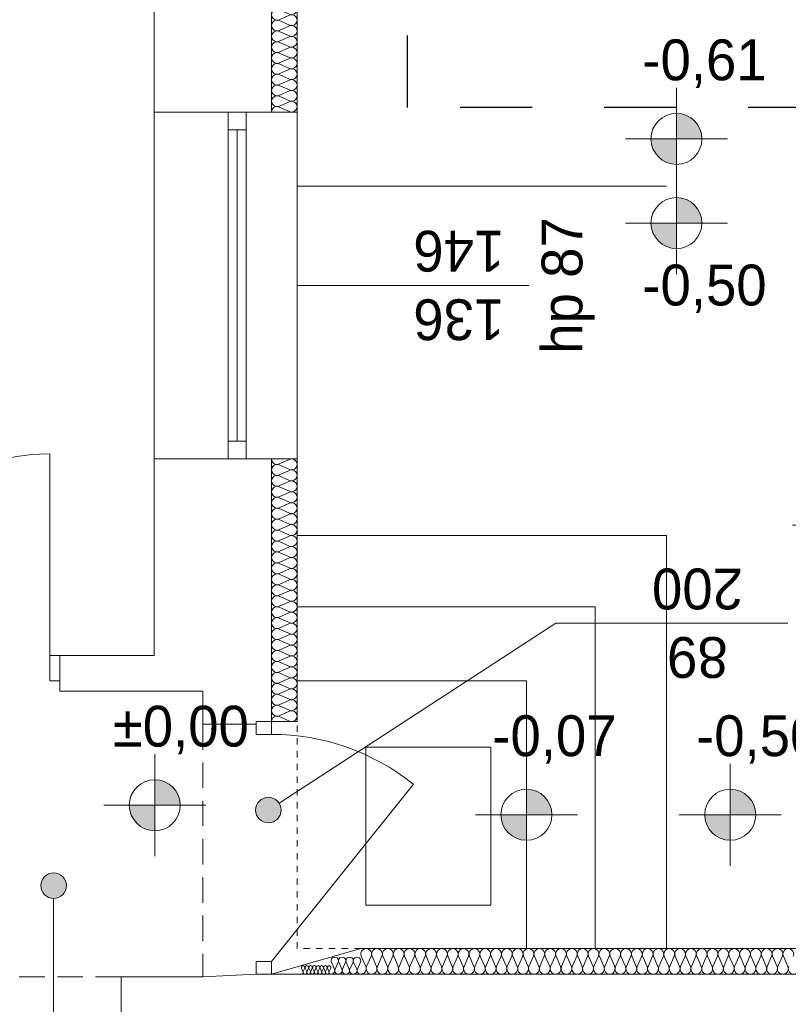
# Model space of a CAD drawing. Extents: x -528673 to -468586, y 24609 to 131944.
# Tile 19 of 87: x -481718 to -478703, y 38426 to 42287. Entities that reach past the tile are written whole.
import ezdxf

# ---------------------------------------------------------------- set-up
doc = ezdxf.new("R2010")
doc.units = 0
doc.header["$MEASUREMENT"] = 0
for name, pattern in [('Dashed', [564.444447, 282.222223, -282.222223]), ('Hidden Line', [50, 25, -25]), ('Krawędzie ukryte', [150, 100, -50])]:
    doc.linetypes.add(name, pattern=pattern)
for name, color, linetype in [('#PODKŁAD', 252, 'Continuous'), ('Inwent Izolacje', 252, 'Continuous'), ('INWENT RURY SPUSTOWE', 252, 'Continuous'), ('INWENT RZĘDNE', 252, 'Continuous'), ('INWENT. OKNA', 252, 'Continuous')]:
    doc.layers.add(name, color=color, linetype=linetype)
for name, color, linetype, lineweight in [('Inwent Izolacje_Nr_Pióra__2', 252, 'Continuous', 13), ('INWENT OPISY_Nr_Pióra__41', 252, 'Continuous', 15), ('INWENT RURY SPUSTOWE_Nr_Pióra__21', 252, 'Continuous', 9), ('INWENT RZĘDNE_Nr_Pióra__21', 252, 'Continuous', 9), ('INWENT. DRZWI_Nr_Pióra__5', 252, 'Continuous', 13), ('INWENT. OKNA_Nr_Pióra__21', 252, 'Continuous', 9), ('INWENT. OKNA_Nr_Pióra__5', 252, 'Continuous', 13), ('INWENT.ŚCIANY_Nr_Pióra__1', 252, 'Continuous', 25), ('INWENT.ŚCIANY_Nr_Pióra__20', 252, 'Continuous', 60), ('INWENT.ŚCIANY_Nr_Pióra__21', 252, 'Continuous', 9), ('INWENT.ŚCIANY_Nr_Pióra__3', 252, 'Continuous', 13), ('Istniejące schody_Nr_Pióra__21', 252, 'Continuous', 9), ('Istniejące stropy_Nr_Pióra__5', 252, 'Continuous', 13)]:
    doc.layers.add(name, color=color, linetype=linetype, lineweight=lineweight)
doc.styles.add('GENERATED_STYLE_1', font='txt')
doc.styles.add('GENERATED_STYLE_5', font='txt')

# ---------------------------------------------------------------- blocks, each defined once
blk = doc.blocks.new('Izolacja cieplna 14_145', base_point=(-480730.2, 44044.5))
at = {"layer": 'Inwent Izolacje_Nr_Pióra__2', "linetype": 'Continuous'}
for p, q in [((-480660, 44042.8), (-480700.4, 44025.1)), ((-480700.4, 44021.6), (-480660, 44003.9)), ((-480660, 44000.4), (-480700.4, 43982.7)), ((-480700.4, 43979.2), (-480660, 43961.5)), ((-480660, 43958), (-480700.4, 43940.3)), ((-480700.4, 43936.8), (-480660, 43919.1)), ((-480660, 43915.6), (-480700.4, 43897.9)), ((-480700.4, 43894.4), (-480660, 43876.7)), ((-480660, 43873.2), (-480700.4, 43855.5)), ((-480700.4, 43852), (-480660, 43834.3)), ((-480660, 43830.8), (-480700.4, 43813.1)), ((-480700.4, 43809.6), (-480660, 43791.9)), ((-480660, 43788.4), (-480700.4, 43770.7)), ((-480700.4, 43767.2), (-480660, 43749.5)), ((-480660, 43746), (-480700.4, 43728.3)), ((-480700.4, 43724.8), (-480660, 43707.1)), ((-480660, 43703.6), (-480700.4, 43685.9)), ((-480700.4, 43682.4), (-480660, 43664.7)), ((-480660, 43661.2), (-480700.4, 43643.5)), ((-480700.4, 43640), (-480660, 43622.3)), ((-480660, 43618.8), (-480700.4, 43601.1)), ((-480700.4, 43597.6), (-480660, 43579.9)), ((-480660, 43576.4), (-480700.4, 43558.7)), ((-480700.4, 43555.2), (-480660, 43537.5)), ((-480660, 43534), (-480700.4, 43516.3)), ((-480700.4, 43512.8), (-480660, 43495.1)), ((-480660, 43491.6), (-480700.4, 43473.9)), ((-480700.4, 43470.4), (-480660, 43452.7)), ((-480660, 43449.2), (-480700.4, 43431.5)), ((-480700.4, 43428), (-480660, 43410.3)), ((-480660, 43406.8), (-480700.4, 43389.1)), ((-480700.4, 43385.6), (-480660, 43367.9)), ((-480660, 43364.4), (-480700.4, 43346.7)), ((-480700.4, 43343.2), (-480660, 43325.5)), ((-480660, 43322), (-480700.4, 43304.3)), ((-480700.4, 43300.8), (-480660, 43283.1)), ((-480660, 43279.6), (-480700.4, 43261.9)), ((-480700.4, 43258.4), (-480660, 43240.7)), ((-480660, 43237.2), (-480700.4, 43219.5)), ((-480700.4, 43216), (-480660, 43198.3)), ((-480660, 43194.8), (-480700.4, 43177.1)), ((-480700.4, 43173.6), (-480660, 43155.9)), ((-480660, 43152.4), (-480700.4, 43134.7)), ((-480700.4, 43131.2), (-480660, 43113.5)), ((-480660, 43110), (-480700.4, 43092.3)), ((-480700.4, 43088.8), (-480660, 43071.1)), ((-480660, 43067.6), (-480700.4, 43049.9)), ((-480700.4, 43046.4), (-480660, 43028.7)), ((-480660, 43025.2), (-480700.4, 43007.5)), ((-480700.4, 43004), (-480660, 42986.3)), ((-480660, 42982.8), (-480700.4, 42965.1)), ((-480700.4, 42961.6), (-480660, 42943.9)), ((-480660, 42940.4), (-480700.4, 42922.7)), ((-480700.4, 42919.2), (-480660, 42901.5)), ((-480660, 42898), (-480700.4, 42880.3)), ((-480700.4, 42876.8), (-480660, 42859.1)), ((-480660, 42855.6), (-480700.4, 42837.9)), ((-480700.4, 42834.4), (-480660, 42816.7)), ((-480660, 42813.2), (-480700.4, 42795.5)), ((-480700.4, 42792), (-480660, 42774.3)), ((-480660, 42770.8), (-480700.4, 42753.1)), ((-480700.4, 42749.6), (-480660, 42731.9)), ((-480660, 42728.4), (-480700.4, 42710.7)), ((-480700.4, 42707.2), (-480660, 42689.5)), ((-480660, 42686), (-480700.4, 42668.3)), ((-480700.4, 42664.8), (-480660, 42647.1)), ((-480660, 42643.6), (-480700.4, 42625.9)), ((-480700.4, 42622.4), (-480660, 42604.7)), ((-480660, 42601.2), (-480700.4, 42583.5)), ((-480700.4, 42580), (-480660, 42562.3)), ((-480660, 42558.8), (-480700.4, 42541.1)), ((-480700.4, 42537.6), (-480660, 42519.9)), ((-480660, 42516.4), (-480700.4, 42498.7)), ((-480700.4, 42495.2), (-480660, 42477.5)), ((-480660, 42474), (-480700.4, 42456.3)), ((-480700.4, 42452.8), (-480660, 42435.1)), ((-480660, 42431.6), (-480700.4, 42413.9)), ((-480700.4, 42410.4), (-480660, 42392.7)), ((-480660, 42389.2), (-480700.4, 42371.5)), ((-480700.4, 42368), (-480660, 42350.3)), ((-480660, 42346.8), (-480700.4, 42329.1)), ((-480700.4, 42325.6), (-480660, 42307.9)), ((-480660, 42304.4), (-480700.4, 42286.7)), ((-480700.4, 42283.2), (-480660, 42265.5)), ((-480660, 42262), (-480700.4, 42244.3)), ((-480700.4, 42240.8), (-480660, 42223.1)), ((-480660, 42219.6), (-480700.4, 42201.9)), ((-480700.4, 42198.4), (-480660, 42180.7)), ((-480660, 42177.2), (-480700.4, 42159.5)), ((-480700.4, 42156), (-480660, 42138.3)), ((-480660, 42134.8), (-480700.4, 42117.1)), ((-480700.4, 42113.6), (-480660, 42095.9)), ((-480660, 42092.4), (-480700.4, 42074.7)), ((-480700.4, 42071.2), (-480660, 42053.5)), ((-480660, 42050), (-480700.4, 42032.3)), ((-480700.4, 42028.8), (-480660, 42011.1)), ((-480660, 42007.6), (-480700.4, 41989.9)), ((-480700.4, 41986.4), (-480660, 41968.7)), ((-480660, 41965.2), (-480700.4, 41947.5)), ((-480700.4, 41944), (-480660, 41926.3))]:
    blk.add_line(p, q, dxfattribs=at)
for centre, start_param, end_param in [((-480651.5, 44023.3), 4.299595, 8.266775), ((-480708.9, 44002.1), 1.158004, 5.125183), ((-480708.9, 44044.5), 3.141593, 5.125182), ((-480708.9, 43959.7), 1.158004, 5.125183), ((-480651.5, 43980.9), 4.299595, 8.266775), ((-480708.9, 43917.3), 1.158004, 5.125183), ((-480651.5, 43938.5), 4.299595, 8.266775), ((-480708.9, 43874.9), 1.158004, 5.125183), ((-480651.5, 43896.1), 4.299595, 8.266775), ((-480708.9, 43832.5), 1.158004, 5.125183), ((-480651.5, 43853.7), 4.299595, 8.266775), ((-480651.5, 43811.3), 4.299595, 8.266775), ((-480708.9, 43790.1), 1.158004, 5.125183), ((-480651.5, 43768.9), 4.299595, 8.266775), ((-480708.9, 43747.7), 1.158004, 5.125183), ((-480651.5, 43726.5), 4.299595, 8.266775), ((-480708.9, 43705.3), 1.158004, 5.125183), ((-480651.5, 43684.1), 4.299595, 8.266775), ((-480708.9, 43662.9), 1.158004, 5.125183), ((-480651.5, 43641.7), 4.299595, 8.266775), ((-480708.9, 43620.5), 1.158004, 5.125183), ((-480651.5, 43599.3), 4.299595, 8.266775), ((-480708.9, 43578.1), 1.158004, 5.125183), ((-480708.9, 43535.7), 1.158004, 5.125183), ((-480651.5, 43556.9), 4.299595, 8.266775), ((-480708.9, 43493.3), 1.158004, 5.125183), ((-480651.5, 43514.5), 4.299595, 8.266775), ((-480708.9, 43450.9), 1.158004, 5.125183), ((-480651.5, 43472.1), 4.299595, 8.266775), ((-480708.9, 43408.5), 1.158004, 5.125183), ((-480651.5, 43429.7), 4.299595, 8.266775), ((-480651.5, 43387.3), 4.299595, 8.266775), ((-480708.9, 43366.1), 1.158004, 5.125183), ((-480651.5, 43344.9), 4.299595, 8.266775), ((-480708.9, 43323.7), 1.158004, 5.125183), ((-480651.5, 43302.5), 4.299595, 8.266775), ((-480708.9, 43281.3), 1.158004, 5.125183), ((-480651.5, 43260.1), 4.299595, 8.266775), ((-480708.9, 43238.9), 1.158004, 5.125183), ((-480651.5, 43217.7), 4.299595, 8.266775), ((-480708.9, 43196.5), 1.158004, 5.125183), ((-480651.5, 43175.3), 4.299595, 8.266775), ((-480708.9, 43154.1), 1.158004, 5.125183), ((-480708.9, 43111.7), 1.158004, 5.125183), ((-480651.5, 43132.9), 4.299595, 8.266775), ((-480708.9, 43069.3), 1.158004, 5.125183), ((-480651.5, 43090.5), 4.299595, 8.266775), ((-480708.9, 43026.9), 1.158004, 5.125183), ((-480651.5, 43048.1), 4.299595, 8.266775), ((-480708.9, 42984.5), 1.158004, 5.125183), ((-480651.5, 43005.7), 4.299595, 8.266775), ((-480708.9, 42942.1), 1.158004, 5.125183), ((-480651.5, 42963.3), 4.299595, 8.266775), ((-480651.5, 42920.9), 4.299595, 8.266775), ((-480708.9, 42899.7), 1.158004, 5.125183), ((-480651.5, 42878.5), 4.299595, 8.266775), ((-480708.9, 42857.3), 1.158004, 5.125183), ((-480651.5, 42836.1), 4.299595, 8.266775), ((-480708.9, 42814.9), 1.158004, 5.125183), ((-480651.5, 42793.7), 4.299595, 8.266775), ((-480708.9, 42772.5), 1.158004, 5.125183), ((-480651.5, 42751.3), 4.299595, 8.266775), ((-480708.9, 42730.1), 1.158004, 5.125183), ((-480708.9, 42687.7), 1.158004, 5.125183), ((-480651.5, 42708.9), 4.299595, 8.266775), ((-480708.9, 42645.3), 1.158004, 5.125183), ((-480651.5, 42666.5), 4.299595, 8.266775), ((-480708.9, 42602.9), 1.158004, 5.125183), ((-480651.5, 42624.1), 4.299595, 8.266775), ((-480708.9, 42560.5), 1.158004, 5.125183), ((-480651.5, 42581.7), 4.299595, 8.266775), ((-480708.9, 42518.1), 1.158004, 5.125183), ((-480651.5, 42539.3), 4.299595, 8.266775), ((-480651.5, 42496.9), 4.299595, 8.266775), ((-480708.9, 42475.7), 1.158004, 5.125183), ((-480651.5, 42454.5), 4.299595, 8.266775), ((-480708.9, 42433.3), 1.158004, 5.125183), ((-480651.5, 42412.1), 4.299595, 8.266775), ((-480708.9, 42390.9), 1.158004, 5.125183), ((-480651.5, 42369.7), 4.299595, 8.266775), ((-480708.9, 42348.5), 1.158004, 5.125183), ((-480651.5, 42327.3), 4.299595, 8.266775), ((-480708.9, 42306.1), 1.158004, 5.125183), ((-480708.9, 42263.7), 1.158004, 5.125183), ((-480651.5, 42284.9), 4.299595, 8.266775), ((-480708.9, 42221.3), 1.158004, 5.125183), ((-480651.5, 42242.5), 4.299595, 8.266775), ((-480708.9, 42178.9), 1.158004, 5.125183), ((-480651.5, 42200.1), 4.299595, 8.266775), ((-480708.9, 42136.5), 1.158004, 5.125183), ((-480651.5, 42157.7), 4.299595, 8.266775), ((-480708.9, 42094.1), 1.158004, 5.125183), ((-480651.5, 42115.3), 4.299595, 8.266775), ((-480651.5, 42072.9), 4.299595, 8.266775), ((-480708.9, 42051.7), 1.158004, 5.125183), ((-480651.5, 42030.5), 4.299595, 8.266775), ((-480708.9, 42009.3), 1.158004, 5.125183), ((-480651.5, 41988.1), 4.299595, 8.266775), ((-480708.9, 41966.9), 1.158004, 5.125183), ((-480651.5, 41945.7), 4.299595, 8.266775), ((-480708.9, 41924.5), 1.158004, 3.141593)]:
    blk.add_ellipse(centre, major_axis=(21.3, 0), ratio=0.996812, start_param=start_param, end_param=end_param, dxfattribs=at)
blk = doc.blocks.new('Izolacja cieplna 14_146', base_point=(-480730.2, 40564.5))
at = {"layer": 'Inwent Izolacje_Nr_Pióra__2', "linetype": 'Continuous'}
for p, q in [((-480660, 40562.7), (-480700.4, 40544.9)), ((-480700.4, 40541.3), (-480660, 40523.4)), ((-480660, 40519.8), (-480700.4, 40502)), ((-480700.4, 40498.4), (-480660, 40480.5)), ((-480660, 40476.9), (-480700.4, 40459.1)), ((-480700.4, 40455.4), (-480660, 40437.6)), ((-480660, 40434), (-480700.4, 40416.1)), ((-480700.4, 40412.5), (-480660, 40394.7)), ((-480660, 40391.1), (-480700.4, 40373.2)), ((-480700.4, 40369.6), (-480660, 40351.8)), ((-480660, 40348.2), (-480700.4, 40330.3)), ((-480700.4, 40326.7), (-480660, 40308.8)), ((-480660, 40305.2), (-480700.4, 40287.4)), ((-480700.4, 40283.8), (-480660, 40265.9)), ((-480660, 40262.3), (-480700.4, 40244.5)), ((-480700.4, 40240.9), (-480660, 40223)), ((-480660, 40219.4), (-480700.4, 40201.6)), ((-480700.4, 40197.9), (-480660, 40180.1)), ((-480660, 40176.5), (-480700.4, 40158.6)), ((-480700.4, 40155), (-480660, 40137.2)), ((-480660, 40133.6), (-480700.4, 40115.7)), ((-480700.4, 40112.1), (-480660, 40094.3)), ((-480660, 40090.7), (-480700.4, 40072.8)), ((-480700.4, 40069.2), (-480660, 40051.3)), ((-480660, 40047.7), (-480700.4, 40029.9)), ((-480700.4, 40026.3), (-480660, 40008.4)), ((-480660, 40004.8), (-480700.4, 39987)), ((-480700.4, 39983.4), (-480660, 39965.5)), ((-480660, 39961.9), (-480700.4, 39944.1)), ((-480700.4, 39940.4), (-480660, 39922.6)), ((-480660, 39919), (-480700.4, 39901.1)), ((-480700.4, 39897.5), (-480660, 39879.7)), ((-480660, 39876.1), (-480700.4, 39858.2)), ((-480700.4, 39854.6), (-480660, 39836.8)), ((-480660, 39833.2), (-480700.4, 39815.3)), ((-480700.4, 39811.7), (-480660, 39793.8)), ((-480660, 39790.2), (-480700.4, 39772.4)), ((-480700.4, 39768.8), (-480660, 39750.9)), ((-480660, 39747.3), (-480700.4, 39729.5)), ((-480700.4, 39725.9), (-480660, 39708)), ((-480660, 39704.4), (-480700.4, 39686.6)), ((-480700.4, 39682.9), (-480660, 39665.1)), ((-480660, 39661.5), (-480700.4, 39643.6)), ((-480700.4, 39640), (-480660, 39622.2)), ((-480660, 39618.6), (-480700.4, 39600.7)), ((-480700.4, 39597.1), (-480660, 39579.3)), ((-480660, 39575.7), (-480700.4, 39557.8)), ((-480700.4, 39554.2), (-480660, 39536.3))]:
    blk.add_line(p, q, dxfattribs=at)
for centre, start_param, end_param in [((-480708.9, 40521.6), 2.7288, 6.695979), ((-480708.9, 40564.5), 4.712389, 6.695979), ((-480651.5, 40543.1), 5.870392, 9.837571), ((-480708.9, 40478.7), 2.7288, 6.695979), ((-480651.5, 40500.2), 5.870392, 9.837571), ((-480708.9, 40435.8), 2.7288, 6.695979), ((-480651.5, 40457.2), 5.870392, 9.837571), ((-480651.5, 40414.3), 5.870392, 9.837571), ((-480708.9, 40392.9), 2.7288, 6.695979), ((-480651.5, 40371.4), 5.870392, 9.837571), ((-480708.9, 40350), 2.7288, 6.695979), ((-480651.5, 40328.5), 5.870392, 9.837571), ((-480708.9, 40307), 2.7288, 6.695979), ((-480651.5, 40285.6), 5.870392, 9.837571), ((-480708.9, 40264.1), 2.7288, 6.695979), ((-480651.5, 40242.7), 5.870392, 9.837571), ((-480708.9, 40221.2), 2.7288, 6.695979), ((-480708.9, 40178.3), 2.7288, 6.695979), ((-480651.5, 40199.7), 5.870392, 9.837571), ((-480708.9, 40135.4), 2.7288, 6.695979), ((-480651.5, 40156.8), 5.870392, 9.837571), ((-480708.9, 40092.5), 2.7288, 6.695979), ((-480651.5, 40113.9), 5.870392, 9.837571), ((-480708.9, 40049.5), 2.7288, 6.695979), ((-480651.5, 40071), 5.870392, 9.837571), ((-480651.5, 40028.1), 5.870392, 9.837571), ((-480708.9, 40006.6), 2.7288, 6.695979), ((-480651.5, 39985.2), 5.870392, 9.837571), ((-480708.9, 39963.7), 2.7288, 6.695979), ((-480651.5, 39942.2), 5.870392, 9.837571), ((-480708.9, 39920.8), 2.7288, 6.695979), ((-480651.5, 39899.3), 5.870392, 9.837571), ((-480708.9, 39877.9), 2.7288, 6.695979), ((-480651.5, 39856.4), 5.870392, 9.837571), ((-480708.9, 39835), 2.7288, 6.695979), ((-480708.9, 39792), 2.7288, 6.695979), ((-480651.5, 39813.5), 5.870392, 9.837571), ((-480708.9, 39749.1), 2.7288, 6.695979), ((-480651.5, 39770.6), 5.870392, 9.837571), ((-480708.9, 39706.2), 2.7288, 6.695979), ((-480651.5, 39727.7), 5.870392, 9.837571), ((-480708.9, 39663.3), 2.7288, 6.695979), ((-480651.5, 39684.7), 5.870392, 9.837571), ((-480651.5, 39641.8), 5.870392, 9.837571), ((-480708.9, 39620.4), 2.7288, 6.695979), ((-480651.5, 39598.9), 5.870392, 9.837571), ((-480708.9, 39577.5), 2.7288, 6.695979), ((-480651.5, 39556), 5.870392, 9.837571), ((-480708.9, 39534.5), 2.7288, 4.712389)]:
    blk.add_ellipse(centre, major_axis=(0, -21.5), ratio=0.991121, start_param=start_param, end_param=end_param, dxfattribs=at)
blk = doc.blocks.new('Izolacja cieplna 14_147', base_point=(-480380.2, 38544.5))
at = {"layer": 'Inwent Izolacje_Nr_Pióra__2', "linetype": 'Continuous'}
for p, q in [((-480378.4, 38614.7), (-480360.7, 38574.3)), ((-480357.2, 38574.3), (-480339.5, 38614.7)), ((-480335.9, 38614.7), (-480318.3, 38574.3)), ((-480314.7, 38574.3), (-480297, 38614.7)), ((-480293.5, 38614.7), (-480275.8, 38574.3)), ((-480272.2, 38574.3), (-480254.6, 38614.7)), ((-480251, 38614.7), (-480233.4, 38574.3)), ((-480229.8, 38574.3), (-480212.1, 38614.7)), ((-480208.6, 38614.7), (-480190.9, 38574.3)), ((-480187.3, 38574.3), (-480169.7, 38614.7)), ((-480166.1, 38614.7), (-480148.4, 38574.3)), ((-480144.9, 38574.3), (-480127.2, 38614.7)), ((-480123.6, 38614.7), (-480106, 38574.3)), ((-480102.4, 38574.3), (-480084.7, 38614.7)), ((-480081.2, 38614.7), (-480063.5, 38574.3)), ((-480059.9, 38574.3), (-480042.3, 38614.7)), ((-480038.7, 38614.7), (-480021, 38574.3)), ((-480017.5, 38574.3), (-479999.8, 38614.7)), ((-479996.2, 38614.7), (-479978.6, 38574.3)), ((-479975, 38574.3), (-479957.3, 38614.7)), ((-479953.8, 38614.7), (-479936.1, 38574.3)), ((-479932.5, 38574.3), (-479914.9, 38614.7)), ((-479911.3, 38614.7), (-479893.7, 38574.3)), ((-479890.1, 38574.3), (-479872.4, 38614.7)), ((-479868.9, 38614.7), (-479851.2, 38574.3)), ((-479847.6, 38574.3), (-479830, 38614.7)), ((-479826.4, 38614.7), (-479808.7, 38574.3)), ((-479805.2, 38574.3), (-479787.5, 38614.7)), ((-479783.9, 38614.7), (-479766.3, 38574.3)), ((-479762.7, 38574.3), (-479745, 38614.7)), ((-479741.5, 38614.7), (-479723.8, 38574.3)), ((-479720.2, 38574.3), (-479702.6, 38614.7)), ((-479699, 38614.7), (-479681.3, 38574.3)), ((-479677.8, 38574.3), (-479660.1, 38614.7)), ((-479656.5, 38614.7), (-479638.9, 38574.3)), ((-479635.3, 38574.3), (-479617.6, 38614.7)), ((-479614.1, 38614.7), (-479596.4, 38574.3)), ((-479592.9, 38574.3), (-479575.2, 38614.7)), ((-479571.6, 38614.7), (-479554, 38574.3)), ((-479550.4, 38574.3), (-479532.7, 38614.7)), ((-479529.2, 38614.7), (-479511.5, 38574.3)), ((-479507.9, 38574.3), (-479490.3, 38614.7)), ((-479486.7, 38614.7), (-479469, 38574.3)), ((-479465.5, 38574.3), (-479447.8, 38614.7)), ((-479444.2, 38614.7), (-479426.6, 38574.3)), ((-479423, 38574.3), (-479405.3, 38614.7)), ((-479401.8, 38614.7), (-479384.1, 38574.3)), ((-479380.5, 38574.3), (-479362.9, 38614.7)), ((-479359.3, 38614.7), (-479341.6, 38574.3)), ((-479338.1, 38574.3), (-479320.4, 38614.7)), ((-479316.8, 38614.7), (-479299.2, 38574.3)), ((-479295.6, 38574.3), (-479277.9, 38614.7)), ((-479274.4, 38614.7), (-479256.7, 38574.3)), ((-479253.2, 38574.3), (-479235.5, 38614.7)), ((-479231.9, 38614.7), (-479214.3, 38574.3)), ((-479210.7, 38574.3), (-479193, 38614.7)), ((-479189.5, 38614.7), (-479171.8, 38574.3)), ((-479168.2, 38574.3), (-479150.6, 38614.7)), ((-479147, 38614.7), (-479129.3, 38574.3)), ((-479125.8, 38574.3), (-479108.1, 38614.7)), ((-479104.5, 38614.7), (-479086.9, 38574.3)), ((-479083.3, 38574.3), (-479065.6, 38614.7)), ((-479062.1, 38614.7), (-479044.4, 38574.3)), ((-479040.8, 38574.3), (-479023.2, 38614.7)), ((-479019.6, 38614.7), (-479001.9, 38574.3)), ((-478998.4, 38574.3), (-478980.7, 38614.7)), ((-478977.1, 38614.7), (-478959.5, 38574.3)), ((-478955.9, 38574.3), (-478938.3, 38614.7)), ((-478934.7, 38614.7), (-478917, 38574.3)), ((-478913.5, 38574.3), (-478895.8, 38614.7)), ((-478892.2, 38614.7), (-478874.6, 38574.3)), ((-478871, 38574.3), (-478853.3, 38614.7)), ((-478849.8, 38614.7), (-478832.1, 38574.3)), ((-478828.5, 38574.3), (-478810.9, 38614.7)), ((-478807.3, 38614.7), (-478789.6, 38574.3)), ((-478786.1, 38574.3), (-478768.4, 38614.7)), ((-478764.8, 38614.7), (-478747.2, 38574.3)), ((-478743.6, 38574.3), (-478725.9, 38614.7)), ((-478722.4, 38614.7), (-478704.7, 38574.3))]:
    blk.add_line(p, q, dxfattribs=at)
for centre, start_param, end_param in [((-480359, 38623.3), 4.299595, 8.266775), ((-480316.5, 38623.3), 4.299595, 8.266775), ((-480274, 38623.3), 4.299595, 8.266775), ((-480231.6, 38623.3), 4.299595, 8.266775), ((-480189.1, 38623.3), 4.299595, 8.266775), ((-480146.6, 38623.3), 4.299595, 8.266775), ((-480104.2, 38623.3), 4.299595, 8.266775), ((-480061.7, 38623.3), 4.299595, 8.266775), ((-480019.3, 38623.3), 4.299595, 8.266775), ((-479976.8, 38623.3), 4.299595, 8.266775), ((-479934.3, 38623.3), 4.299595, 8.266775), ((-479891.9, 38623.3), 4.299595, 8.266775), ((-479849.4, 38623.3), 4.299595, 8.266775), ((-479806.9, 38623.3), 4.299595, 8.266775), ((-479764.5, 38623.3), 4.299595, 8.266775), ((-479722, 38623.3), 4.299595, 8.266775), ((-479679.6, 38623.3), 4.299595, 8.266775), ((-479637.1, 38623.3), 4.299595, 8.266775), ((-479594.6, 38623.3), 4.299595, 8.266775), ((-479552.2, 38623.3), 4.299595, 8.266775), ((-479509.7, 38623.3), 4.299595, 8.266775), ((-479467.2, 38623.3), 4.299595, 8.266775), ((-479424.8, 38623.3), 4.299595, 8.266775), ((-479382.3, 38623.3), 4.299595, 8.266775), ((-479339.9, 38623.3), 4.299595, 8.266775), ((-479297.4, 38623.3), 4.299595, 8.266775), ((-479254.9, 38623.3), 4.299595, 8.266775), ((-479212.5, 38623.3), 4.299595, 8.266775), ((-479170, 38623.3), 4.299595, 8.266775), ((-479127.5, 38623.3), 4.299595, 8.266775), ((-479085.1, 38623.3), 4.299595, 8.266775), ((-479042.6, 38623.3), 4.299595, 8.266775), ((-479000.2, 38623.3), 4.299595, 8.266775), ((-478957.7, 38623.3), 4.299595, 8.266775), ((-478915.2, 38623.3), 4.299595, 8.266775), ((-478872.8, 38623.3), 4.299595, 8.266775), ((-478830.3, 38623.3), 4.299595, 8.266775), ((-478787.8, 38623.3), 4.299595, 8.266775), ((-478745.4, 38623.3), 4.299595, 8.266775), ((-478702.9, 38623.3), 4.299595, 8.266775), ((-480380.2, 38565.8), 3.141593, 5.125182), ((-480337.7, 38565.8), 1.158004, 5.125183), ((-480295.3, 38565.8), 1.158004, 5.125183), ((-480252.8, 38565.8), 1.158004, 5.125183), ((-480210.3, 38565.8), 1.158004, 5.125183), ((-480167.9, 38565.8), 1.158004, 5.125183), ((-480125.4, 38565.8), 1.158004, 5.125183), ((-480083, 38565.8), 1.158004, 5.125183), ((-480040.5, 38565.8), 1.158004, 5.125183), ((-479998, 38565.8), 1.158004, 5.125183), ((-479955.6, 38565.8), 1.158004, 5.125183), ((-479913.1, 38565.8), 1.158004, 5.125183), ((-479870.6, 38565.8), 1.158004, 5.125183), ((-479828.2, 38565.8), 1.158004, 5.125183), ((-479785.7, 38565.8), 1.158004, 5.125183), ((-479743.3, 38565.8), 1.158004, 5.125183), ((-479700.8, 38565.8), 1.158004, 5.125183), ((-479658.3, 38565.8), 1.158004, 5.125183), ((-479615.9, 38565.8), 1.158004, 5.125183), ((-479573.4, 38565.8), 1.158004, 5.125183), ((-479530.9, 38565.8), 1.158004, 5.125183), ((-479488.5, 38565.8), 1.158004, 5.125183), ((-479446, 38565.8), 1.158004, 5.125183), ((-479403.6, 38565.8), 1.158004, 5.125183), ((-479361.1, 38565.8), 1.158004, 5.125183), ((-479318.6, 38565.8), 1.158004, 5.125183), ((-479276.2, 38565.8), 1.158004, 5.125183), ((-479233.7, 38565.8), 1.158004, 5.125183), ((-479191.2, 38565.8), 1.158004, 5.125183), ((-479148.8, 38565.8), 1.158004, 5.125183), ((-479106.3, 38565.8), 1.158004, 5.125183), ((-479063.9, 38565.8), 1.158004, 5.125183), ((-479021.4, 38565.8), 1.158004, 5.125183), ((-478978.9, 38565.8), 1.158004, 5.125183), ((-478936.5, 38565.8), 1.158004, 5.125183), ((-478894, 38565.8), 1.158004, 5.125183), ((-478851.5, 38565.8), 1.158004, 5.125183), ((-478809.1, 38565.8), 1.158004, 5.125183), ((-478766.6, 38565.8), 1.158004, 5.125183), ((-478724.2, 38565.8), 1.158004, 5.125183), ((-478681.7, 38565.8), 1.158004, 5.125183)]:
    blk.add_ellipse(centre, major_axis=(0, 21.3), ratio=0.998277, start_param=start_param, end_param=end_param, dxfattribs=at)
blk = doc.blocks.new('Izolacja cieplna 14_148', base_point=(-480496.9, 38544.5))
at = {"layer": 'Inwent Izolacje_Nr_Pióra__2', "linetype": 'Continuous'}
for p, q in [((-480495.6, 38591.3), (-480483.5, 38564.4)), ((-480481, 38564.4), (-480468.9, 38591.3)), ((-480466.5, 38591.3), (-480454.3, 38564.4)), ((-480451.9, 38564.4), (-480439.7, 38591.3)), ((-480437.3, 38591.3), (-480425.2, 38564.4)), ((-480422.7, 38564.4), (-480410.6, 38591.3)), ((-480408.1, 38591.3), (-480396, 38564.4)), ((-480393.5, 38564.4), (-480381.4, 38591.3))]:
    blk.add_line(p, q, dxfattribs=at)
for centre, start_param, end_param in [((-480482.3, 38597), 5.870392, 9.837571), ((-480453.1, 38597), 5.870392, 9.837571), ((-480423.9, 38597), 5.870392, 9.837571), ((-480394.8, 38597), 5.870392, 9.837571), ((-480496.9, 38558.7), 4.712389, 6.695979), ((-480467.7, 38558.7), 2.7288, 6.695979), ((-480438.5, 38558.7), 2.7288, 6.695979), ((-480409.4, 38558.7), 2.7288, 6.695979), ((-480380.2, 38558.7), 2.7288, 4.712389)]:
    blk.add_ellipse(centre, major_axis=(14.6, 0), ratio=0.972252, start_param=start_param, end_param=end_param, dxfattribs=at)
blk = doc.blocks.new('Izolacja cieplna 14_149', base_point=(-480613.5, 38544.5))
at = {"layer": 'Inwent Izolacje_Nr_Pióra__2', "linetype": 'Continuous'}
for p, q in [((-480612.9, 38567.9), (-480606.8, 38554.5)), ((-480605.6, 38554.5), (-480599.5, 38567.9)), ((-480598.3, 38567.9), (-480592.3, 38554.5)), ((-480591, 38554.5), (-480585, 38567.9)), ((-480583.7, 38567.9), (-480577.7, 38554.5)), ((-480576.4, 38554.5), (-480570.4, 38567.9)), ((-480569.2, 38567.9), (-480563.1, 38554.5)), ((-480561.9, 38554.5), (-480555.8, 38567.9)), ((-480554.6, 38567.9), (-480548.5, 38554.5)), ((-480547.3, 38554.5), (-480541.2, 38567.9)), ((-480540, 38567.9), (-480533.9, 38554.5)), ((-480532.7, 38554.5), (-480526.6, 38567.9)), ((-480525.4, 38567.9), (-480519.3, 38554.5)), ((-480518.1, 38554.5), (-480512, 38567.9)), ((-480510.8, 38567.9), (-480504.8, 38554.5)), ((-480503.5, 38554.5), (-480497.5, 38567.9))]:
    blk.add_line(p, q, dxfattribs=at)
for centre, start_param, end_param in [((-480606.2, 38570.8), 5.870392, 9.837571), ((-480591.6, 38570.8), 5.870392, 9.837571), ((-480577.1, 38570.8), 5.870392, 9.837571), ((-480562.5, 38570.8), 5.870392, 9.837571), ((-480547.9, 38570.8), 5.870392, 9.837571), ((-480533.3, 38570.8), 5.870392, 9.837571), ((-480518.7, 38570.8), 5.870392, 9.837571), ((-480504.1, 38570.8), 5.870392, 9.837571), ((-480613.5, 38551.6), 4.712389, 6.695979), ((-480598.9, 38551.6), 2.7288, 6.695979), ((-480584.4, 38551.6), 2.7288, 6.695979), ((-480569.8, 38551.6), 2.7288, 6.695979), ((-480555.2, 38551.6), 2.7288, 6.695979), ((-480540.6, 38551.6), 2.7288, 6.695979), ((-480526, 38551.6), 2.7288, 6.695979), ((-480511.4, 38551.6), 2.7288, 6.695979), ((-480496.9, 38551.6), 2.7288, 4.712389)]:
    blk.add_ellipse(centre, major_axis=(7.29, 0), ratio=0.972252, start_param=start_param, end_param=end_param, dxfattribs=at)
blk = doc.blocks.new('Linia_4', base_point=(-481585.2, 36765.6))
at = {"layer": 'INWENT RURY SPUSTOWE_Nr_Pióra__21', "linetype": 'Continuous'}
blk.add_hatch(color=256, dxfattribs=at).paths.add_polyline_path([(-481535.2, 38891.5), (-481539, 38910.7), (-481549.8, 38926.9), (-481566, 38937.7), (-481585.2, 38941.5), (-481604.3, 38937.7), (-481620.5, 38926.9), (-481631.4, 38910.7), (-481635.2, 38891.5), (-481631.4, 38872.4), (-481620.5, 38856.2), (-481604.3, 38845.4), (-481585.2, 38841.5), (-481566, 38845.4), (-481549.8, 38856.2), (-481539, 38872.4)], flags=0)
blk.add_line((-481585.2, 36765.6), (-481585.2, 38841.5), dxfattribs=at)
blk.add_circle((-481585.2, 38891.5), 50, dxfattribs=at)
blk = doc.blocks.new('Linia_5', base_point=(-479614.6, 39920.3))
at = {"layer": 'INWENT. OKNA_Nr_Pióra__21', "linetype": 'Continuous'}
blk.add_hatch(color=256, dxfattribs=at).paths.add_polyline_path([(-480692.5, 39187.8), (-480696.4, 39206.9), (-480707.2, 39223.1), (-480723.4, 39234), (-480742.5, 39237.8), (-480761.7, 39234), (-480777.9, 39223.1), (-480788.7, 39206.9), (-480792.5, 39187.8), (-480788.7, 39168.7), (-480777.9, 39152.4), (-480761.7, 39141.6), (-480742.5, 39137.8), (-480723.4, 39141.6), (-480707.2, 39152.4), (-480696.4, 39168.7)], flags=0)
blk.add_circle((-480742.5, 39187.8), 50, dxfattribs=at)
at = {"layer": 'INWENT. OKNA_Nr_Pióra__5', "linetype": 'Continuous'}
blk.add_line((-479614.6, 39920.3), (-480700.6, 39215), dxfattribs=at)
blk = doc.blocks.new('Koty wysokościowe_7', base_point=(-481188.1, 39207))
at = {"layer": 'INWENT RZĘDNE_Nr_Pióra__21', "linetype": 'Continuous'}
for points in [[(-481188.1, 39207), (-481088.1, 39207), (-481095.7, 39245.3), (-481117.4, 39277.7), (-481149.8, 39299.4), (-481188.1, 39307)], [(-481188.1, 39207), (-481288.1, 39207), (-481280.5, 39168.8), (-481258.8, 39136.3), (-481226.4, 39114.6), (-481188.1, 39107)]]:
    blk.add_hatch(color=256, dxfattribs=at).paths.add_polyline_path(points, flags=0)
for p, q in [((-481188.1, 39007), (-481188.1, 39407)), ((-481388.1, 39207), (-480988.1, 39207))]:
    blk.add_line(p, q, dxfattribs=at)
blk.add_circle((-481188.1, 39207), 100, dxfattribs=at)
at = {"layer": 'INWENT RZĘDNE_Nr_Pióra__21', "insert": (-481352.9, 39407), "char_height": 160, "attachment_point": 7, "style": 'GENERATED_STYLE_1'}
blk.add_mtext('{±0,00}', dxfattribs=at)
blk = doc.blocks.new('Koty wysokościowe_13', base_point=(-479730.2, 39169.5))
at = {"layer": 'INWENT RZĘDNE_Nr_Pióra__21', "linetype": 'Continuous'}
for points in [[(-479730.2, 39169.5), (-479630.2, 39169.5), (-479637.8, 39207.8), (-479659.5, 39240.2), (-479691.9, 39261.9), (-479730.2, 39269.5)], [(-479730.2, 39169.5), (-479830.2, 39169.5), (-479822.6, 39131.3), (-479800.9, 39098.8), (-479768.5, 39077.2), (-479730.2, 39069.5)]]:
    blk.add_hatch(color=256, dxfattribs=at).paths.add_polyline_path(points, flags=0)
for p, q in [((-479730.2, 38969.5), (-479730.2, 39369.5)), ((-479930.2, 39169.5), (-479530.2, 39169.5))]:
    blk.add_line(p, q, dxfattribs=at)
blk.add_circle((-479730.2, 39169.5), 100, dxfattribs=at)
at = {"layer": 'INWENT RZĘDNE_Nr_Pióra__21', "insert": (-479864.1, 39369.5), "char_height": 160, "attachment_point": 7, "style": 'GENERATED_STYLE_1'}
blk.add_mtext('{-0,07}', dxfattribs=at)
blk = doc.blocks.new('Koty wysokościowe_14', base_point=(-478930.7, 39169.5))
at = {"layer": 'INWENT RZĘDNE_Nr_Pióra__21', "linetype": 'Continuous'}
for points in [[(-478930.7, 39169.5), (-478830.7, 39169.5), (-478838.4, 39207.8), (-478860, 39240.2), (-478892.5, 39261.9), (-478930.7, 39269.5)], [(-478930.7, 39169.5), (-479030.7, 39169.5), (-479023.1, 39131.3), (-479001.5, 39098.8), (-478969, 39077.2), (-478930.7, 39069.5)]]:
    blk.add_hatch(color=256, dxfattribs=at).paths.add_polyline_path(points, flags=0)
for p, q in [((-478930.7, 38969.5), (-478930.7, 39369.5)), ((-479130.7, 39169.5), (-478730.7, 39169.5))]:
    blk.add_line(p, q, dxfattribs=at)
blk.add_circle((-478930.7, 39169.5), 100, dxfattribs=at)
at = {"layer": 'INWENT RZĘDNE_Nr_Pióra__21', "insert": (-479064.7, 39369.5), "char_height": 160, "attachment_point": 7, "style": 'GENERATED_STYLE_1'}
blk.add_mtext('{-0,50}', dxfattribs=at)
blk = doc.blocks.new('Koty wysokościowe_15', base_point=(-479141.6, 41489.4))
at = {"layer": 'INWENT RZĘDNE_Nr_Pióra__21', "linetype": 'Continuous'}
for points in [[(-479141.6, 41489.4), (-479041.6, 41489.4), (-479049.2, 41527.7), (-479070.9, 41560.1), (-479103.3, 41581.8), (-479141.6, 41589.4)], [(-479141.6, 41489.4), (-479241.6, 41489.4), (-479234, 41451.1), (-479212.3, 41418.7), (-479179.9, 41397), (-479141.6, 41389.4)]]:
    blk.add_hatch(color=256, dxfattribs=at).paths.add_polyline_path(points, flags=0)
for p, q in [((-479141.6, 41289.4), (-479141.6, 41689.4)), ((-479341.6, 41489.4), (-478941.6, 41489.4))]:
    blk.add_line(p, q, dxfattribs=at)
blk.add_circle((-479141.6, 41489.4), 100, dxfattribs=at)
at = {"layer": 'INWENT RZĘDNE_Nr_Pióra__21', "insert": (-479275.5, 41136.6), "char_height": 160, "attachment_point": 7, "style": 'GENERATED_STYLE_1'}
blk.add_mtext('{-0,50}', dxfattribs=at)
blk = doc.blocks.new('Koty wysokościowe_29', base_point=(-479141.6, 41819.4))
at = {"layer": 'INWENT RZĘDNE_Nr_Pióra__21', "linetype": 'Continuous'}
for points in [[(-479141.6, 41819.4), (-479041.6, 41819.4), (-479049.2, 41857.6), (-479070.9, 41890.1), (-479103.3, 41911.7), (-479141.6, 41919.4)], [(-479141.6, 41819.4), (-479241.6, 41819.4), (-479234, 41781.1), (-479212.3, 41748.6), (-479179.9, 41727), (-479141.6, 41719.4)]]:
    blk.add_hatch(color=256, dxfattribs=at).paths.add_polyline_path(points, flags=0)
for p, q in [((-479141.6, 41619.4), (-479141.6, 42019.4)), ((-479341.6, 41819.4), (-478941.6, 41819.4))]:
    blk.add_line(p, q, dxfattribs=at)
blk.add_circle((-479141.6, 41819.4), 100, dxfattribs=at)
at = {"layer": 'INWENT RZĘDNE_Nr_Pióra__21', "insert": (-479275.5, 42019.4), "char_height": 160, "attachment_point": 7, "style": 'GENERATED_STYLE_1'}
blk.add_mtext('{-0,61}', dxfattribs=at)
blk = doc.blocks.new('PARTER')
at = {"layer": 'INWENT OPISY_Nr_Pióra__41', "color": 252, "linetype": 'Dashed', "lineweight": 15}
blk.add_line((-477840.2, 40304.5), (-478940.2, 40304.5), dxfattribs=at)
at = {"layer": 'INWENT. DRZWI_Nr_Pióra__5', "color": 252, "linetype": 'Continuous', "lineweight": 15}
for p, q in [((-481600.2, 39794.5), (-481600.2, 40584.5)), ((-481560.2, 39794.5), (-481600.2, 39794.5)), ((-481600.2, 39794.5), (-481600.2, 39694.5)), ((-481600.2, 39694.5), (-481560.2, 39694.5)), ((-480790.2, 39534.5), (-480790.2, 39484.5)), ((-480730.2, 39534.5), (-480790.2, 39534.5)), ((-480730.2, 39484.5), (-480730.2, 39534.5)), ((-480790.2, 39484.5), (-480730.2, 39484.5)), ((-480730.2, 38594.5), (-480173.9, 39289.3)), ((-480790.2, 38594.5), (-480790.2, 38544.5)), ((-480730.2, 38594.5), (-480790.2, 38594.5)), ((-480730.2, 38544.5), (-480730.2, 38594.5)), ((-480790.2, 38544.5), (-480730.2, 38544.5))]:
    blk.add_line(p, q, dxfattribs=at)
for centre, radius, start, end in [((-481600.2, 39794.5), 790, 90, 180), ((-480730.2, 38594.5), 890, 51.3172, 90)]:
    blk.add_arc(centre, radius, start, end, dxfattribs=at)
at = {"layer": 'INWENT. OKNA_Nr_Pióra__5', "color": 252, "linetype": 'Continuous', "lineweight": 15}
for p, q in [((-480900.2, 40564.5), (-480900.2, 41924.5)), ((-480900.2, 41924.5), (-480830.2, 41924.5)), ((-480830.2, 40564.5), (-480830.2, 41924.5)), ((-480900.2, 41854.5), (-480830.2, 41854.5)), ((-480865.2, 40634.5), (-480865.2, 41854.5)), ((-480630.2, 41244.5), (-479720.2, 41244.5)), ((-480900.2, 40634.5), (-480830.2, 40634.5)), ((-480900.2, 40564.5), (-480830.2, 40564.5)), ((-479614.6, 39920.3), (-478704.6, 39920.3))]:
    blk.add_line(p, q, dxfattribs=at)
at = {"layer": 'INWENT.ŚCIANY_Nr_Pióra__1', "color": 252, "linetype": 'Continuous', "lineweight": 15}
for p, q in [((-480730.2, 44044.5), (-480730.2, 41924.5)), ((-481190.2, 41924.5), (-481190.2, 42584.5)), ((-481190.2, 41924.5), (-480730.2, 41924.5)), ((-481190.2, 39794.5), (-481190.2, 40564.5)), ((-481190.2, 40564.5), (-480730.2, 40564.5)), ((-480730.2, 39534.5), (-480730.2, 40564.5)), ((-481560.2, 39654.5), (-481560.2, 39794.5)), ((-481560.2, 39794.5), (-481190.2, 39794.5)), ((-481560.2, 39654.5), (-481000.2, 39654.5)), ((-481000.2, 39654.5), (-481000.2, 39524.5)), ((-480790.2, 39524.5), (-480790.2, 39534.5)), ((-480790.2, 39534.5), (-480730.2, 39534.5)), ((-481000.2, 39524.5), (-480790.2, 39524.5)), ((-481320.2, 38124.5), (-481320.2, 38534.5)), ((-481000.2, 38534.5), (-481320.2, 38534.5)), ((-480790.2, 38544.5), (-481000.2, 38534.5)), ((-480790.2, 38544.5), (-471930.2, 38544.5))]:
    blk.add_line(p, q, dxfattribs=at)
at = {"layer": 'INWENT.ŚCIANY_Nr_Pióra__20', "color": 252, "linetype": 'Dashed', "lineweight": 30}
for p, q in [((-480196.7, 41942.3), (-480196.7, 47083.9)), ((-478578.8, 41942.3), (-480196.7, 41942.3))]:
    blk.add_line(p, q, dxfattribs=at)
at = {"layer": 'INWENT.ŚCIANY_Nr_Pióra__21', "color": 252, "linetype": 'Continuous', "lineweight": 15}
for p, q in [((-481190.2, 40564.5), (-481190.2, 41924.5)), ((-480630.2, 40564.5), (-480630.2, 41924.5))]:
    blk.add_line(p, q, dxfattribs=at)
at = {"layer": 'INWENT.ŚCIANY_Nr_Pióra__3', "color": 252, "linetype": 'Continuous', "lineweight": 15}
for p, q in [((-480630.2, 41924.5), (-480630.2, 44044.5)), ((-480630.2, 41924.5), (-480730.2, 41924.5)), ((-480630.2, 40564.5), (-480730.2, 40564.5)), ((-480630.2, 39534.5), (-480630.2, 40564.5)), ((-480730.2, 39534.5), (-480630.2, 39534.5)), ((-480730.2, 38544.5), (-480380.2, 38644.5)), ((-480380.2, 38644.5), (-471830.2, 38644.5))]:
    blk.add_line(p, q, dxfattribs=at)
at = {"layer": 'INWENT.ŚCIANY_Nr_Pióra__3', "color": 252, "linetype": 'Hidden Line', "lineweight": 15}
for p, q in [((-480630.2, 38644.5), (-480630.2, 39534.5)), ((-480380.2, 38644.5), (-480630.2, 38644.5))]:
    blk.add_line(p, q, dxfattribs=at)
at = {"layer": 'Istniejące schody_Nr_Pióra__21', "color": 252, "linetype": 'Continuous', "lineweight": 15}
for p, q in [((-479180.2, 41634.5), (-480630.2, 41634.5)), ((-479180.2, 40264.5), (-480630.2, 40264.5)), ((-479180.2, 38644.5), (-479180.2, 40264.5)), ((-479460.2, 39984.5), (-480630.2, 39984.5)), ((-479460.2, 38644.5), (-479460.2, 39984.5)), ((-479730.2, 39694.5), (-480630.2, 39694.5)), ((-479730.2, 38644.5), (-479730.2, 39694.5)), ((-480360.2, 38814.5), (-480360.2, 39434.5)), ((-480360.2, 39434.5), (-479870.2, 39434.5)), ((-479870.2, 39434.5), (-479870.2, 38814.5)), ((-479870.2, 38814.5), (-480360.2, 38814.5))]:
    blk.add_line(p, q, dxfattribs=at)
at = {"layer": 'Istniejące stropy_Nr_Pióra__5', "color": 252, "linetype": 'Krawędzie ukryte', "lineweight": 15}
for p, q in [((-481000.2, 39524.5), (-481000.2, 38534.5)), ((-481320.2, 38534.5), (-482270.2, 38534.5))]:
    blk.add_line(p, q, dxfattribs=at)
at = {"layer": 'Inwent Izolacje', "color": 252, "linetype": 'Continuous', "lineweight": 15}
for name, p in [('Izolacja cieplna 14_145', (-480730.2, 44044.5)), ('Izolacja cieplna 14_146', (-480730.2, 40564.5)), ('Izolacja cieplna 14_147', (-480380.2, 38544.5)), ('Izolacja cieplna 14_148', (-480496.9, 38544.5)), ('Izolacja cieplna 14_149', (-480613.5, 38544.5))]:
    blk.add_blockref(name, p, dxfattribs=at)
at = {"layer": 'INWENT RURY SPUSTOWE', "color": 252, "linetype": 'Continuous', "lineweight": 15}
blk.add_blockref('Linia_4', (-481585.2, 36765.6), dxfattribs=at)
at = {"layer": 'INWENT RZĘDNE', "color": 252, "lineweight": 15}
for name, p in [('Koty wysokościowe_29', (-479141.6, 41819.4)), ('Koty wysokościowe_15', (-479141.6, 41489.4)), ('Koty wysokościowe_7', (-481188.1, 39207)), ('Koty wysokościowe_13', (-479730.2, 39169.5)), ('Koty wysokościowe_14', (-478930.7, 39169.5))]:
    blk.add_blockref(name, p, dxfattribs=at)
at = {"layer": 'INWENT. OKNA', "color": 252, "linetype": 'Continuous', "lineweight": 15}
blk.add_blockref('Linia_5', (-479614.6, 39920.3), dxfattribs=at)
at = {"layer": 'INWENT. OKNA_Nr_Pióra__21', "color": 252, "linetype": 'Continuous', "lineweight": 15, "insert": (-479670.8, 41244.5), "char_height": 160, "attachment_point": 2, "rotation": 90, "style": 'GENERATED_STYLE_5'}
blk.add_mtext('{hp 87}', dxfattribs=at)
at = {"layer": 'INWENT. OKNA_Nr_Pióra__21', "color": 252, "linetype": 'Continuous', "lineweight": 15, "char_height": 160, "width": 709.227, "attachment_point": 2, "rotation": 180, "line_spacing_factor": 1.007581, "style": 'GENERATED_STYLE_5'}
for s, insert in [('{136\\P146}', (-479995.2, 41030.4)), ('{89\\P200}', (-479059.2, 39706.1))]:
    blk.add_mtext(s, dxfattribs=dict(at, insert=insert))

msp = doc.modelspace()

# ---------------------------------------------------------------- block references
at = {"layer": '#PODKŁAD'}
msp.add_blockref('PARTER', (0, 0), dxfattribs=at)

doc.saveas('drawing.dxf')
